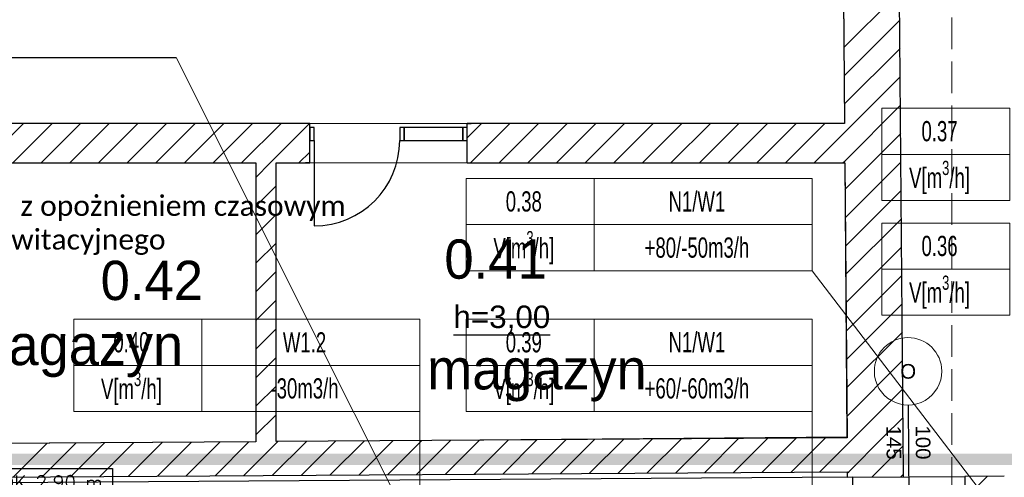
# Model space of a CAD drawing. Header units: millimetres. Extents: x -40063 to 512011, y 350190 to 687060.
# Tile 161 of 256: x 145702 to 154459, y 616760 to 620833. Entities that reach past the tile are written whole.
import ezdxf

# ---------------------------------------------------------------- set-up
doc = ezdxf.new("R2010")
doc.units = ezdxf.units.MM
doc.linetypes.add('DASHDOT', pattern=[1, 0.5, -0.25, 0, -0.25])
doc.linetypes.add('Krawędzie ukryte', pattern=[391.222223, 282.222223, -109])
doc.layers.get('0').update_dxf_attribs({"color": 8})
for name, color, linetype, lineweight in [('_IS_WM_OPIS', 7, 'Continuous', 9), ('FLUID-BILANSE', 150, 'Continuous', 18), ('J_zakres opracowania', 226, 'DASHDOT', 30)]:
    doc.layers.add(name, color=color, linetype=linetype, lineweight=lineweight)
for name, color, linetype in [('Elementy Modelu - Strefy', 8, 'Continuous'), ('FLUID-Wy1-120-INF', 7, 'Continuous'), ('IS_WM_OPIS', 7, 'Continuous'), ('J_opis pomieszczeń', 8, 'Continuous'), ('Konstrukcja - Ściany zew', 8, 'Continuous'), ('Opisy - Teksty', 8, 'Continuous'), ('X_ref', 8, 'Continuous')]:
    doc.layers.add(name, color=color, linetype=linetype)
doc.styles.add('ARIAL NARROW', font='ARIALN.TTF', dxfattribs={"width": 0.8})
doc.styles.add('FDBES', font='simplex.shx')
doc.styles.add('GENERATED_STYLE_1', font='arial.ttf')
doc.styles.add('GENERATED_STYLE_2', font='txt')
doc.styles.get("Standard").update_dxf_attribs({"font": 'arial.ttf'})
doc.dimstyles.new('FDBES', dxfattribs={"dimscale": 50, "dimtxt": 4, "dimasz": 2.5, "dimexe": 0.8, "dimexo": 2, "dimgap": 1, "dimtad": 1, "dimdsep": 46, "dimtxsty": 'FDBES', "dimcen": 2.5, "dimclrd": 4, "dimclre": 5, "dimadec": 0, "dimazin": 0, "dimtfac": 1, "dimtmove": 0, "dimatfit": 3, "dimfxl": 1, "dimarcsym": 0})

# ---------------------------------------------------------------- blocks, each defined once
blk = doc.blocks.new('fdgdfg')
at = {"layer": 'Elementy Modelu - Strefy', "linetype": 'Continuous', "lineweight": 0}
for p, q in [((-190645.5, 463519.9), (-190858.7, 489322.9)), ((-204323.7, 463519.9), (-190645.5, 463519.9)), ((-195880.3, 463169.9), (-198480.3, 463169.9)), ((-195880.3, 460689.5), (-195880.3, 463169.9)), ((-195400.5, 463169.9), (-195700.3, 463169.9)), ((-195700.3, 463169.9), (-195700.3, 460690.6)), ((-194000.5, 463169.9), (-195400.5, 463169.9)), ((-190642.6, 463169.9), (-194000.5, 463169.9)), ((-190622.5, 460732.5), (-190642.6, 463169.9)), ((-195700.3, 460690.6), (-190622.5, 460732.5)), ((-198480.3, 460673), (-195880.3, 460689.5))]:
    blk.add_line(p, q, dxfattribs=at)
at = {"layer": 'Konstrukcja - Ściany zew', "linetype": 'Continuous'}
for p, q in [((-190122.4, 460725.8), (-190362.9, 489826.2)), ((-190858.7, 489322.9), (-190645.5, 463519.9)), ((-190651.1, 464197.3), (-190155.2, 464693.3)), ((-190649, 463944.9), (-190153.1, 464440.8)), ((-190647, 463692.4), (-190151, 464188.3)), ((-190644.9, 463439.9), (-190149, 463935.8)), ((-190642.8, 463187.5), (-190146.9, 463683.4)), ((-195400.5, 463519.9), (-199353.4, 463519.9)), ((-198297.1, 463169.9), (-197947.1, 463519.9)), ((-198042.6, 463169.9), (-197692.6, 463519.9)), ((-197788, 463169.9), (-197438, 463519.9)), ((-197533.4, 463169.9), (-197183.4, 463519.9)), ((-197278.9, 463169.9), (-196928.9, 463519.9)), ((-197024.3, 463169.9), (-196674.3, 463519.9)), ((-196769.8, 463169.9), (-196419.8, 463519.9)), ((-196515.2, 463169.9), (-196165.2, 463519.9)), ((-196260.6, 463169.9), (-195910.6, 463519.9)), ((-196006.1, 463169.9), (-195656.1, 463519.9)), ((-195751.5, 463169.9), (-195401.5, 463519.9)), ((-195400.5, 463519.9), (-195437.5, 463519.9)), ((-195400.5, 463519.9), (-195437.5, 463519.9)), ((-195400.5, 463484.9), (-195400.5, 463519.9)), ((-195400.5, 463484.9), (-195400.5, 463519.9)), ((-194000.5, 463393.6), (-193874.2, 463519.9)), ((-194000.5, 463519.9), (-193963.5, 463519.9)), ((-194000.5, 463484.9), (-194000.5, 463519.9)), ((-190645.5, 463519.9), (-194000.5, 463519.9)), ((-194000.5, 463484.9), (-194000.5, 463519.9)), ((-194000.5, 463519.9), (-193963.5, 463519.9)), ((-193969.6, 463169.9), (-193619.6, 463519.9)), ((-193715.1, 463169.9), (-193365.1, 463519.9)), ((-193460.5, 463169.9), (-193110.5, 463519.9)), ((-193205.9, 463169.9), (-192855.9, 463519.9)), ((-192951.4, 463169.9), (-192601.4, 463519.9)), ((-192696.8, 463169.9), (-192346.8, 463519.9)), ((-192442.3, 463169.9), (-192092.3, 463519.9)), ((-192187.7, 463169.9), (-191837.7, 463519.9)), ((-191933.2, 463169.9), (-191583.2, 463519.9)), ((-191678.6, 463169.9), (-191328.6, 463519.9)), ((-191424, 463169.9), (-191074, 463519.9)), ((-191169.5, 463169.9), (-190819.5, 463519.9)), ((-195400.5, 463369.9), (-195400.5, 463484.9)), ((-195360.5, 463484.9), (-195400.5, 463484.9)), ((-195400.5, 463484.9), (-195400.5, 463369.9)), ((-195400.5, 463369.9), (-195400.5, 463484.9)), ((-195360.5, 463369.9), (-195360.5, 463484.9)), ((-194560.5, 463484.9), (-194600.5, 463484.9)), ((-194600.5, 463484.9), (-194600.5, 463369.9)), ((-194040.5, 463484.9), (-194560.5, 463484.9)), ((-194560.5, 463484.9), (-194560.5, 463369.9)), ((-194560.5, 463369.9), (-194560.5, 463484.9)), ((-194040.5, 463369.9), (-194040.5, 463484.9)), ((-194000.5, 463484.9), (-194040.5, 463484.9)), ((-194040.5, 463484.9), (-194040.5, 463369.9)), ((-194000.5, 463369.9), (-194000.5, 463484.9)), ((-194000.5, 463369.9), (-194000.5, 463484.9)), ((-194000.5, 463369.9), (-194000.5, 463484.9)), ((-190914.9, 463169.9), (-190644.9, 463439.9)), ((-190640.7, 462935), (-190144.8, 463430.9)), ((-195400.5, 463169.9), (-195400.5, 463369.9)), ((-195400.5, 463169.9), (-195400.5, 463369.9)), ((-195400.5, 463369.9), (-195360.5, 463369.9)), ((-195400.5, 463169.9), (-195400.5, 463369.9)), ((-195360.5, 463369.9), (-195360.5, 462609.9)), ((-194600.5, 463369.9), (-194560.5, 463369.9)), ((-194560.5, 463369.9), (-194040.5, 463369.9)), ((-194040.5, 463369.9), (-194000.5, 463369.9)), ((-194000.5, 463169.9), (-194000.5, 463369.9)), ((-194000.5, 463169.9), (-194000.5, 463369.9)), ((-194000.5, 463169.9), (-194000.5, 463369.9)), ((-195497, 463169.9), (-195400.5, 463266.4)), ((-198480.3, 463169.9), (-195880.3, 463169.9)), ((-195880.3, 463041.2), (-195751.5, 463169.9)), ((-195880.3, 463169.9), (-195880.3, 460689.5)), ((-195700.3, 463169.9), (-195400.5, 463169.9)), ((-195700.3, 460690.6), (-195700.3, 463169.9)), ((-195400.5, 463169.9), (-195437.5, 463169.9)), ((-195400.5, 463169.9), (-195437.5, 463169.9)), ((-194000.5, 463169.9), (-193963.5, 463169.9)), ((-194000.5, 463169.9), (-190642.6, 463169.9)), ((-194000.5, 463169.9), (-193963.5, 463169.9)), ((-190660.4, 463169.9), (-190642.8, 463187.5)), ((-190642.6, 463169.9), (-190622.4, 460722.7)), ((-190638.6, 462682.5), (-190142.7, 463178.4)), ((-195880.3, 462786.6), (-195700.3, 462966.6)), ((-190636.5, 462430), (-190140.6, 462926)), ((-195880.3, 462532), (-195700.3, 462712)), ((-190634.4, 462177.6), (-190138.5, 462673.5)), ((-195880.3, 462277.5), (-195700.3, 462457.5)), ((-190632.4, 461925.1), (-190136.4, 462421)), ((-195880.3, 462022.9), (-195700.3, 462202.9)), ((-190630.3, 461672.6), (-190134.3, 462168.5)), ((-195880.3, 461768.4), (-195700.3, 461948.4)), ((-190628.2, 461420.1), (-190132.3, 461916.1)), ((-195880.3, 461513.8), (-195700.3, 461693.8)), ((-190626.1, 461167.7), (-190130.2, 461663.6)), ((-195880.3, 461259.2), (-195700.3, 461439.2)), ((-190624, 460915.2), (-190128.1, 461411.1)), ((-195880.3, 461004.7), (-195700.3, 461184.7)), ((-190561.6, 460723), (-190126, 461158.6)), ((-190077.4, 461016), (-190068.5, 459607.9)), ((-195880.3, 460750.1), (-195700.3, 460930.1)), ((-190305.4, 460724.7), (-190123.9, 460906.2)), ((-190622.4, 460722.7), (-195700.3, 460690.6)), ((-194193.8, 460400.1), (-193891.9, 460702)), ((-193937.6, 460401.7), (-193635.7, 460703.6)), ((-193681.5, 460403.3), (-193379.5, 460705.2)), ((-193425.3, 460405), (-193123.4, 460706.9)), ((-193169.1, 460406.6), (-192867.2, 460708.5)), ((-192912.9, 460408.2), (-192611, 460710.1)), ((-192656.8, 460409.8), (-192354.8, 460711.7)), ((-192400.6, 460411.4), (-192098.7, 460713.3)), ((-192144.4, 460413), (-191842.5, 460715)), ((-191888.2, 460414.7), (-191586.3, 460716.6)), ((-191632, 460416.3), (-191330.1, 460718.2)), ((-191375.9, 460417.9), (-191074, 460719.8)), ((-191119.7, 460419.5), (-190817.8, 460721.4)), ((-190863.5, 460421.1), (-190561.6, 460723)), ((-190607.3, 460422.7), (-190305.4, 460724.7)), ((-190120, 460425.8), (-190121.8, 460725.8)), ((-195880.3, 460689.5), (-198480.3, 460673)), ((-198036.5, 460375.8), (-197734.5, 460677.7)), ((-197780.3, 460377.4), (-197478.4, 460679.4)), ((-197524.1, 460379.1), (-197222.2, 460681)), ((-197267.9, 460380.7), (-196966, 460682.6)), ((-197011.8, 460382.3), (-196709.8, 460684.2)), ((-196755.6, 460383.9), (-196453.7, 460685.8)), ((-196499.4, 460385.5), (-196197.5, 460687.4)), ((-196243.2, 460387.2), (-195941.3, 460689.1)), ((-195987, 460388.8), (-195685.1, 460690.7)), ((-195730.9, 460390.4), (-195429, 460692.3)), ((-195474.7, 460392), (-195172.8, 460693.9)), ((-195218.5, 460393.6), (-194916.6, 460695.5)), ((-194962.3, 460395.2), (-194660.4, 460697.2)), ((-194706.2, 460396.9), (-194404.3, 460698.8)), ((-194450, 460398.5), (-194148.1, 460700.4)), ((-190351.2, 460424.4), (-190121.4, 460654.1)), ((-198480.3, 460373), (-190619.9, 460422.7)), ((-190573.3, 460373), (-198420.3, 460323.4)), ((-190619.9, 460422.7), (-190619.5, 460372.7)), ((-190619.8, 460410.3), (-190607.3, 460422.7)), ((-190619.5, 460372.7), (-190119.5, 460376.8)), ((-190573.3, 460373), (-189573.3, 460379.3)), ((-190573.3, 460373), (-190572.1, 460173)), ((-190401.1, 460374.5), (-190351.2, 460424.4)), ((-190144.4, 460376.6), (-190119.7, 460401.2)), ((-190119.5, 460376.8), (-190120, 460425.8)), ((-189223.4, 460381.5), (-189573.3, 460379.3)), ((-189573.3, 460379.3), (-189572.1, 460179.3)), ((-189572.1, 460185.2), (-189376.8, 460380.5))]:
    blk.add_line(p, q, dxfattribs=at)
at = {"layer": 'Konstrukcja - Ściany zew', "linetype": 'Krawędzie ukryte', "lineweight": 15}
blk.add_line((-189689.2, 456749.9), (-189689.2, 468519.9), dxfattribs=at)
at = {"layer": 'Konstrukcja - Ściany zew', "linetype": 'Continuous'}
blk.add_arc((-195360.5, 463369.9), 760, 270, 0, dxfattribs=at)
at = {"layer": 'Konstrukcja - Ściany zew', "color": 251, "linetype": 'Continuous', "lineweight": 13}
for start, end in [(0.36185, 180.36185), (180.36185, 0.36185)]:
    blk.add_arc((-190079.3, 461316), 300, start, end, dxfattribs=at)
at = {"layer": 'Opisy - Teksty', "linetype": 'Continuous'}
blk.add_line((-194123.5, 461641.8), (-193262.1, 461641.8), dxfattribs=at)
at = {"layer": 'Elementy Modelu - Strefy', "lineweight": 13, "style": 'GENERATED_STYLE_2'}
for s, p in [('0.41', (-194203.3, 462139.8)), ('0.42', (-197260.3, 461949.8))]:
    blk.add_text(s, height=350, dxfattribs=at).set_placement(p)
at = {"layer": 'J_opis pomieszczeń', "linetype": 'Continuous', "style": 'GENERATED_STYLE_2'}
for p in [(-198480.3, 461370.9), (-194356.8, 461155.3)]:
    blk.add_text('magazyn', height=359.99, dxfattribs=at).set_placement(p)
at = {"layer": 'Konstrukcja - Ściany zew', "char_height": 130, "attachment_point": 7, "style": 'GENERATED_STYLE_1'}
for s, insert, rotation in [('{O}', (-190148.4, 461248.4), 0.36185), ('{145}', (-190273.4, 460832.2), 270.36185), ('{100}', (-190013.4, 460833.8), 270.36185)]:
    blk.add_mtext(s, dxfattribs=dict(at, insert=insert, rotation=rotation))
at = {"layer": 'Opisy - Teksty', "linetype": 'Continuous', "style": 'GENERATED_STYLE_1'}
blk.add_text('h=3,00', height=200, dxfattribs=at).set_placement((-194123.5, 461701))
blk = doc.blocks.new('*U14358')
at = {"color": 7, "lineweight": -2}
blk.add_lwpolyline([(-1090.2, 1093.6), (-13.6, 1093.6), (-13.6, 845.6), (-1090.2, 845.6)], close=True, dxfattribs=at)
at = {"color": 7, "insert": (-551.9, 969.6), "char_height": 120, "attachment_point": 5, "line_spacing_factor": 1.1, "style": 'FDBES'}
blk.add_mtext('OK 2.90 m', dxfattribs=at)
at = {"color": 7}
blk.add_leader([(0, 0), (-481.3, 845.6)], dimstyle='FDBES', override={"dimscale": 30, "dimclrd": 7, "dimclre": 7}, dxfattribs=at)

msp = doc.modelspace()

# ---------------------------------------------------------------- linework, layer by layer
at = {"layer": '_IS_WM_OPIS', "color": 7}
msp.add_lwpolyline([(147093.32062, 620497.31706), (150262.3447, 614159.69791)], dxfattribs=at)
at = {"layer": 'FLUID-BILANSE'}
for p, q in [((152751.8275, 618598.37409), (154851.8275, 615847.46368)), ((149262.09281, 617345.15225), (149262.09281, 615801.01145)), ((152751.8275, 617345.15225), (152751.8275, 615801.01145))]:
    msp.add_line(p, q, dxfattribs=at)
for points in [[(153370.04738, 619634.14795), (153370.04738, 620044.72075), (154508.58794, 620044.72075), (154508.58794, 619634.14795)], [(153370.04738, 619223.57515), (153370.04738, 619634.14795), (154508.58794, 619634.14795), (154508.58794, 619223.57515)], [(149672.5315, 619008.94689), (149672.5315, 619419.51969), (150811.07206, 619419.51969), (150811.07206, 619008.94689)], [(150811.07206, 619008.94689), (150811.07206, 619419.51969), (152751.8275, 619419.51969), (152751.8275, 619008.94689)], [(149672.5315, 618598.37409), (149672.5315, 619008.94689), (150811.07206, 619008.94689), (150811.07206, 618598.37409)], [(150811.07206, 618598.37409), (150811.07206, 619008.94689), (152751.8275, 619008.94689), (152751.8275, 618598.37409)], [(153370.04738, 618612.77137), (153370.04738, 619023.34417), (154508.58794, 619023.34417), (154508.58794, 618612.77137)], [(153370.04738, 618202.19857), (153370.04738, 618612.77137), (154508.58794, 618612.77137), (154508.58794, 618202.19857)], [(146182.79681, 617755.72505), (146182.79681, 618166.29785), (147321.33737, 618166.29785), (147321.33737, 617755.72505)], [(147321.33737, 617755.72505), (147321.33737, 618166.29785), (149262.09281, 618166.29785), (149262.09281, 617755.72505)], [(149672.5315, 617755.72505), (149672.5315, 618166.29785), (150811.07206, 618166.29785), (150811.07206, 617755.72505)], [(150811.07206, 617755.72505), (150811.07206, 618166.29785), (152751.8275, 618166.29785), (152751.8275, 617755.72505)], [(146182.79681, 617345.15225), (146182.79681, 617755.72505), (147321.33737, 617755.72505), (147321.33737, 617345.15225)], [(147321.33737, 617345.15225), (147321.33737, 617755.72505), (149262.09281, 617755.72505), (149262.09281, 617345.15225)], [(149672.5315, 617345.15225), (149672.5315, 617755.72505), (150811.07206, 617755.72505), (150811.07206, 617345.15225)], [(150811.07206, 617345.15225), (150811.07206, 617755.72505), (152751.8275, 617755.72505), (152751.8275, 617345.15225)]]:
    msp.add_lwpolyline(points, close=True, dxfattribs=at)
at = {"layer": 'IS_WM_OPIS', "color": 6}
msp.add_lwpolyline([(142890.97957, 620497.31706), (147093.32062, 620497.31706)], dxfattribs=at)
at = {"layer": 'J_zakres opracowania', "ltscale": 1000, "const_width": 100}
msp.add_lwpolyline([(145238.97833, 603150.87452), (179698.13773, 603150.87452), (179698.13773, 613450.86815), (168198.34775, 613450.86815), (168198.34775, 623228.22314), (179787.48799, 623228.22314), (179787.48799, 655328.15213), (172267.92013, 655328.15213), (172267.92013, 661215.50192), (178887.83809, 661215.50192), (178887.83809, 667165.49127), (169238.45678, 667165.49127), (169238.45678, 670965.36364), (139342.26689, 670965.36364), (139342.26689, 660371.72463), (168578.26628, 660371.72463), (168578.26628, 636879.36656), (155218.96566, 636879.36656), (155218.96566, 616919.40233), (145238.97833, 616919.40233), (145238.97833, 603150.87452)], dxfattribs=at)

# ---------------------------------------------------------------- block references
at = {"layer": 'FLUID-Wy1-120-INF', "linetype": 'ByBlock'}
msp.add_blockref('*U14358', (146541.85344, 615746, 2902.5), dxfattribs=at)
at = {"layer": 'X_ref'}
msp.add_blockref('fdgdfg', (343682.59614, 156387.58931), dxfattribs=at)

# ---------------------------------------------------------------- texts
at = {"layer": 'FLUID-BILANSE', "char_height": 180, "attachment_point": 5, "style": 'ARIAL NARROW'}
for s, insert, width in [('0.37', (153883.26338, 619839.43435), 1026.432), ('\\A1;V[m\\H0.7x;\\S3^ ;\\H1.4286x;/h]', (153883.26338, 619428.86155), 1026.432), ('0.38', (150185.7475, 619214.23329), 1026.432), ('N1/W1', (151725.3955, 619214.23329), 2052.864), ('\\A1;V[m\\H0.7x;\\S3^ ;\\H1.4286x;/h]', (150185.7475, 618803.66049), 1026.432), ('+80/-50m3/h', (151725.3955, 618803.66049), 2052.864), ('0.36', (153883.26338, 618818.05777), 1026.432), ('\\A1;V[m\\H0.7x;\\S3^ ;\\H1.4286x;/h]', (153883.26338, 618407.48497), 1026.432), ('0.40', (146696.01281, 617961.01145), 1026.432), ('W1.2', (148235.66081, 617961.01145), 2052.864), ('0.39', (150185.7475, 617961.01145), 1026.432), ('N1/W1', (151725.3955, 617961.01145), 2052.864), ('\\A1;V[m\\H0.7x;\\S3^ ;\\H1.4286x;/h]', (146696.01281, 617550.43865), 1026.432), ('-30m3/h', (148235.66081, 617550.43865), 2052.864), ('\\A1;V[m\\H0.7x;\\S3^ ;\\H1.4286x;/h]', (150185.7475, 617550.43865), 1026.432), ('+60/-60m3/h', (151725.3955, 617550.43865), 2052.864)]:
    msp.add_mtext(s, dxfattribs=dict(at, insert=insert, width=width))
at = {"layer": 'IS_WM_OPIS', "insert": (142959.95396, 620767.41163), "char_height": 179.9999966, "width": 5935.9201341, "attachment_point": 1, "rotation": 0.000000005}
msp.add_mtext('\\fCalibri|b0|i0|c238;Wentylator W1.2\\Pilość powietrza 30m3/h\\Pspręż 15Pa\\Pmoc 15W\\Pzasilenie 230V\\Pzałączany oświetleniem z opożnieniem czasowym\\Pwłączony do kanału grawitacyjnego\\Poś 2,55m', dxfattribs=at)

doc.saveas('drawing.dxf')
